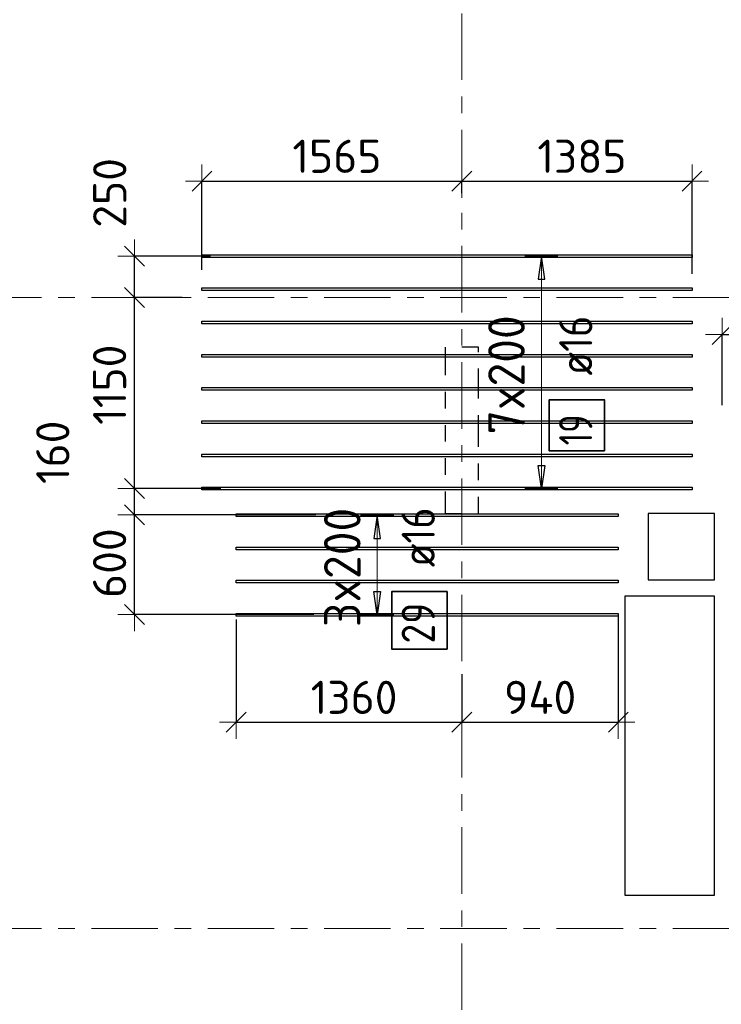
# Model space of a CAD drawing. Header units: metres. Extents: x -38 to 97, y -15 to 21.
# Tile 10 of 256: x 1.84 to 6.06, y 8.54 to 14.47. Entities that reach past the tile are written whole.
import ezdxf

# ---------------------------------------------------------------- set-up
doc = ezdxf.new("R2010")
doc.units = ezdxf.units.M
doc.header["$PDMODE"] = 65
for name, pattern in [('______11', [0.5, 0.4, -0.05, 0, -0.05]), ('______2', [0.0405, 0.03, -0.0105]), ('______5', [1.1, 0.8, -0.1, 0.1, -0.1])]:
    doc.linetypes.add(name, pattern=pattern)
for name, color, linetype, lineweight in [('XR$2$Осевая линия (1)', 7, '______5', 13), ('XR$6$Перекрытие (1)', 7, 'Continuous', 35), ('XR$6$Размерная линия (1)', 7, 'Continuous', 13)]:
    doc.layers.add(name, color=color, linetype=linetype, lineweight=lineweight)
doc.layers.add('XR$6$Арм.стержн.Доп. Арм верхн.зоны Х', color=7, linetype='Continuous', lineweight=35, true_color=0x8c8cff)
doc.layers.add('XR$7$Стена_ бетон несущ.', color=7, linetype='Continuous', lineweight=70, true_color=0xb4b496)
doc.styles.add('ISOCPEUR', font='txt')
doc.dimstyles.new('DIMSTYLE_3', dxfattribs={"dimtxt": 0.2, "dimasz": 0.2, "dimexe": 0, "dimexo": 0, "dimgap": 0.1, "dimtad": 2, "dimdec": 0, "dimlfac": 1000, "dimrnd": 5, "dimzin": 12, "dimdsep": 46, "dimtxsty": 'ISOCPEUR', "dimblk1": 'ALL_ML_STRICH', "dimblk2": 'ALL_ML_STRICH', "dimsah": 1, "dimcen": 0, "dimclrd": 7, "dimclre": 256, "dimclrt": 7, "dimadec": 0, "dimazin": 0, "dimtfac": 1, "dimtdec": 0, "dimtix": 1, "dimtmove": 2, "dimatfit": 3, "dimfxl": 0, "dimtzin": 0, "dimlwd": 0, "dimlwe": -3, "dimarcsym": 0})
doc.dimstyles.new('DIMSTYLE_36', dxfattribs={"dimtxt": 0.2, "dimasz": 0.2, "dimexe": 0, "dimexo": 0, "dimgap": 0.1, "dimtad": 2, "dimdec": 0, "dimlfac": 1000, "dimrnd": 5, "dimzin": 12, "dimdsep": 46, "dimtxsty": 'ISOCPEUR', "dimblk1": 'ALL_ML_STRICH', "dimblk2": 'ALL_ML_STRICH', "dimsah": 1, "dimcen": 0, "dimclrd": 7, "dimclre": 256, "dimclrt": 7, "dimadec": 0, "dimazin": 0, "dimtfac": 1, "dimtdec": 0, "dimtix": 1, "dimtmove": 2, "dimatfit": 3, "dimfxl": 0, "dimtvp": 1.2, "dimtzin": 0, "dimlwd": 0, "dimlwe": -3, "dimarcsym": 0})

# ---------------------------------------------------------------- blocks, each defined once
blk = doc.blocks.new('ALL_ML_STRICH')
at = {"color": 0, "linetype": 'ByBlock', "lineweight": -2}
for p, q in [((-0.3, -0.3), (0.3, 0.3)), ((0, -0.5), (0, 0.5)), ((-1, 0), (0.5, 0))]:
    blk.add_line(p, q, dxfattribs=at)
blk = doc.blocks.new('*D919')
at = {"layer": 'DEFPOINTS', "color": 7, "linetype": 'Continuous', "lineweight": 13, "transparency": 33554687}
for p in [(2.9352, 13.5001), (4.5, 13.4079), (2.9352, 12.9473)]:
    blk.add_point(p, dxfattribs=at)
at = {"layer": 'XR$6$Размерная линия (1)', "color": 9, "linetype": 'Continuous', "lineweight": -2, "true_color": 0xc7c7c7, "transparency": 33554687}
for p, q in [((2.9352, 12.9673), (2.9352, 13.5001)), ((4.5, 13.4279), (4.5, 13.5001))]:
    blk.add_line(p, q, dxfattribs=at)
at = {"layer": 'XR$6$Размерная линия (1)', "color": 7, "linetype": 'Continuous', "lineweight": -2, "transparency": 33554687}
blk.add_line((2.9352, 13.5001), (4.5, 13.5001), dxfattribs=at)
at = {"layer": 'XR$6$Размерная линия (1)', "color": 7, "linetype": 'Continuous', "lineweight": 13, "transparency": 33554687, "xscale": 0.2, "yscale": 0.2, "zscale": 0.2, "rotation": 180}
blk.add_blockref('ALL_ML_STRICH', (2.9352, 13.5001), dxfattribs=at)
at = {"layer": 'XR$6$Размерная линия (1)', "color": 7, "linetype": 'Continuous', "lineweight": 13, "transparency": 33554687, "xscale": 0.2, "yscale": 0.2, "zscale": 0.2}
blk.add_blockref('ALL_ML_STRICH', (4.5, 13.5001), dxfattribs=at)
at = {"layer": 'XR$6$Размерная линия (1)', "color": 7, "linetype": 'Continuous', "lineweight": 13, "transparency": 33554687, "insert": (3.7476, 13.6501), "char_height": 0.2, "width": 0.8, "attachment_point": 5, "style": 'ISOCPEUR'}
blk.add_mtext('\\A1;{1565}', dxfattribs=at)
blk = doc.blocks.new('*D920')
at = {"layer": 'DEFPOINTS', "color": 7, "linetype": 'Continuous', "lineweight": 13, "transparency": 33554687}
for p in [(4.5, 13.5001), (4.5, 13.4079), (5.8852, 12.9213)]:
    blk.add_point(p, dxfattribs=at)
at = {"layer": 'XR$6$Размерная линия (1)', "color": 9, "linetype": 'Continuous', "lineweight": -2, "true_color": 0xc7c7c7, "transparency": 33554687}
for p, q in [((4.5, 13.4279), (4.5, 13.5001)), ((5.8852, 12.9413), (5.8852, 13.5001))]:
    blk.add_line(p, q, dxfattribs=at)
at = {"layer": 'XR$6$Размерная линия (1)', "color": 7, "linetype": 'Continuous', "lineweight": -2, "transparency": 33554687}
blk.add_line((4.5, 13.5001), (5.8852, 13.5001), dxfattribs=at)
at = {"layer": 'XR$6$Размерная линия (1)', "color": 7, "linetype": 'Continuous', "lineweight": 13, "transparency": 33554687, "xscale": 0.2, "yscale": 0.2, "zscale": 0.2, "rotation": 180}
blk.add_blockref('ALL_ML_STRICH', (4.5, 13.5001), dxfattribs=at)
at = {"layer": 'XR$6$Размерная линия (1)', "color": 7, "linetype": 'Continuous', "lineweight": 13, "transparency": 33554687, "xscale": 0.2, "yscale": 0.2, "zscale": 0.2}
blk.add_blockref('ALL_ML_STRICH', (5.8852, 13.5001), dxfattribs=at)
at = {"layer": 'XR$6$Размерная линия (1)', "color": 7, "linetype": 'Continuous', "lineweight": 13, "transparency": 33554687, "insert": (5.2226, 13.6501), "char_height": 0.2, "width": 0.8, "attachment_point": 5, "style": 'ISOCPEUR'}
blk.add_mtext('\\A1;{1385}', dxfattribs=at)
blk = doc.blocks.new('*D921')
at = {"layer": 'DEFPOINTS', "color": 7, "linetype": 'Continuous', "lineweight": 13, "transparency": 33554687}
for p in [(6.0667, 12.5776), (9.15, 12.5614), (6.0667, 12.1316)]:
    blk.add_point(p, dxfattribs=at)
at = {"layer": 'XR$6$Размерная линия (1)', "color": 9, "linetype": 'Continuous', "lineweight": -2, "true_color": 0xc7c7c7, "transparency": 33554687}
for p, q in [((6.0667, 12.1516), (6.0667, 12.5776)), ((9.15, 12.5776), (9.15, 12.5776))]:
    blk.add_line(p, q, dxfattribs=at)
at = {"layer": 'XR$6$Размерная линия (1)', "color": 7, "linetype": 'Continuous', "lineweight": -2, "transparency": 33554687}
blk.add_line((6.0667, 12.5776), (9.15, 12.5776), dxfattribs=at)
at = {"layer": 'XR$6$Размерная линия (1)', "color": 7, "linetype": 'Continuous', "lineweight": 13, "transparency": 33554687, "xscale": 0.2, "yscale": 0.2, "zscale": 0.2, "rotation": 180}
blk.add_blockref('ALL_ML_STRICH', (6.0667, 12.5776), dxfattribs=at)
at = {"layer": 'XR$6$Размерная линия (1)', "color": 7, "linetype": 'Continuous', "lineweight": 13, "transparency": 33554687, "xscale": 0.2, "yscale": 0.2, "zscale": 0.2}
blk.add_blockref('ALL_ML_STRICH', (9.15, 12.5776), dxfattribs=at)
at = {"layer": 'XR$6$Размерная линия (1)', "color": 7, "linetype": 'Continuous', "lineweight": 13, "transparency": 33554687, "insert": (7.6183, 12.7276), "char_height": 0.2, "width": 0.8, "attachment_point": 5, "style": 'ISOCPEUR'}
blk.add_mtext('\\A1;{3085}', dxfattribs=at)
blk = doc.blocks.new('*D925')
at = {"layer": 'DEFPOINTS', "color": 7, "linetype": 'Continuous', "lineweight": 13, "transparency": 33554687}
for p in [(3.1416, 10.8815), (4.5, 10.5527), (3.1416, 10.2423)]:
    blk.add_point(p, dxfattribs=at)
at = {"layer": 'XR$6$Размерная линия (1)', "color": 9, "linetype": 'Continuous', "lineweight": -2, "true_color": 0xc7c7c7, "transparency": 33554687}
for p, q in [((3.1416, 10.8615), (3.1416, 10.2423)), ((4.5, 10.5327), (4.5, 10.2423))]:
    blk.add_line(p, q, dxfattribs=at)
at = {"layer": 'XR$6$Размерная линия (1)', "color": 7, "linetype": 'Continuous', "lineweight": -2, "transparency": 33554687}
blk.add_line((3.1416, 10.2423), (4.5, 10.2423), dxfattribs=at)
at = {"layer": 'XR$6$Размерная линия (1)', "color": 7, "linetype": 'Continuous', "lineweight": 13, "transparency": 33554687, "xscale": 0.2, "yscale": 0.2, "zscale": 0.2, "rotation": 180}
blk.add_blockref('ALL_ML_STRICH', (3.1416, 10.2423), dxfattribs=at)
at = {"layer": 'XR$6$Размерная линия (1)', "color": 7, "linetype": 'Continuous', "lineweight": 13, "transparency": 33554687, "xscale": 0.2, "yscale": 0.2, "zscale": 0.2}
blk.add_blockref('ALL_ML_STRICH', (4.5, 10.2423), dxfattribs=at)
at = {"layer": 'XR$6$Размерная линия (1)', "color": 7, "linetype": 'Continuous', "lineweight": 13, "transparency": 33554687, "insert": (3.8508, 10.3923), "char_height": 0.2, "width": 0.8, "attachment_point": 5, "style": 'ISOCPEUR'}
blk.add_mtext('\\A1;{1360}', dxfattribs=at)
blk = doc.blocks.new('*D926')
at = {"layer": 'DEFPOINTS', "color": 7, "linetype": 'Continuous', "lineweight": 13, "transparency": 33554687}
for p in [(5.4416, 10.8995), (4.5, 10.5527), (4.5, 10.2423)]:
    blk.add_point(p, dxfattribs=at)
at = {"layer": 'XR$6$Размерная линия (1)', "color": 9, "linetype": 'Continuous', "lineweight": -2, "true_color": 0xc7c7c7, "transparency": 33554687}
for p, q in [((5.4416, 10.8795), (5.4416, 10.2423)), ((4.5, 10.5327), (4.5, 10.2423))]:
    blk.add_line(p, q, dxfattribs=at)
at = {"layer": 'XR$6$Размерная линия (1)', "color": 7, "linetype": 'Continuous', "lineweight": -2, "transparency": 33554687}
blk.add_line((4.5, 10.2423), (5.4416, 10.2423), dxfattribs=at)
at = {"layer": 'XR$6$Размерная линия (1)', "color": 7, "linetype": 'Continuous', "lineweight": 13, "transparency": 33554687, "xscale": 0.2, "yscale": 0.2, "zscale": 0.2, "rotation": 180}
blk.add_blockref('ALL_ML_STRICH', (4.5, 10.2423), dxfattribs=at)
at = {"layer": 'XR$6$Размерная линия (1)', "color": 7, "linetype": 'Continuous', "lineweight": 13, "transparency": 33554687, "xscale": 0.2, "yscale": 0.2, "zscale": 0.2}
blk.add_blockref('ALL_ML_STRICH', (5.4416, 10.2423), dxfattribs=at)
at = {"layer": 'XR$6$Размерная линия (1)', "color": 7, "linetype": 'Continuous', "lineweight": 13, "transparency": 33554687, "insert": (4.9708, 10.3923), "char_height": 0.2, "width": 0.6, "attachment_point": 5, "style": 'ISOCPEUR'}
blk.add_mtext('\\A1;{940}', dxfattribs=at)
blk = doc.blocks.new('*D927')
at = {"layer": 'DEFPOINTS', "color": 7, "linetype": 'Continuous', "lineweight": 13, "transparency": 33554687}
for p in [(3.6406, 11.4905), (2.5291, 10.8905), (3.6277, 10.8905)]:
    blk.add_point(p, dxfattribs=at)
at = {"layer": 'XR$6$Размерная линия (1)', "color": 9, "linetype": 'Continuous', "lineweight": -2, "true_color": 0xc7c7c7, "transparency": 33554687}
for p, q in [((3.6206, 11.4905), (2.5291, 11.4905)), ((3.6077, 10.8905), (2.5291, 10.8905))]:
    blk.add_line(p, q, dxfattribs=at)
at = {"layer": 'XR$6$Размерная линия (1)', "color": 7, "linetype": 'Continuous', "lineweight": -2, "transparency": 33554687}
blk.add_line((2.5291, 10.8905), (2.5291, 11.4905), dxfattribs=at)
at = {"layer": 'XR$6$Размерная линия (1)', "color": 7, "linetype": 'Continuous', "lineweight": 13, "transparency": 33554687, "xscale": 0.2, "yscale": 0.2, "zscale": 0.2}
for p, rotation in [((2.5291, 11.4905), 90), ((2.5291, 10.8905), 270)]:
    blk.add_blockref('ALL_ML_STRICH', p, dxfattribs=dict(at, rotation=rotation))
at = {"layer": 'XR$6$Размерная линия (1)', "color": 7, "linetype": 'Continuous', "lineweight": 13, "transparency": 33554687, "insert": (2.3791, 11.2005), "char_height": 0.2, "width": 0.6, "attachment_point": 5, "rotation": 90, "style": 'ISOCPEUR'}
blk.add_mtext('\\A1;{600}', dxfattribs=at)
blk = doc.blocks.new('*D928')
at = {"layer": 'DEFPOINTS', "color": 7, "linetype": 'Continuous', "lineweight": 13, "transparency": 33554687}
for p in [(3.0697, 11.6493), (2.5291, 11.4905), (3.6406, 11.4905)]:
    blk.add_point(p, dxfattribs=at)
at = {"layer": 'XR$6$Размерная линия (1)', "color": 9, "linetype": 'Continuous', "lineweight": -2, "true_color": 0xc7c7c7, "transparency": 33554687}
for p, q in [((3.0497, 11.6493), (2.5291, 11.6493)), ((3.6206, 11.4905), (2.5291, 11.4905))]:
    blk.add_line(p, q, dxfattribs=at)
at = {"layer": 'XR$6$Размерная линия (1)', "color": 7, "linetype": 'Continuous', "lineweight": -2, "transparency": 33554687}
blk.add_line((2.5291, 11.4905), (2.5291, 11.6493), dxfattribs=at)
at = {"layer": 'XR$6$Размерная линия (1)', "color": 7, "linetype": 'Continuous', "lineweight": 13, "transparency": 33554687, "xscale": 0.2, "yscale": 0.2, "zscale": 0.2}
for p, rotation in [((2.5291, 11.6493), 90), ((2.5291, 11.4905), 270)]:
    blk.add_blockref('ALL_ML_STRICH', p, dxfattribs=dict(at, rotation=rotation))
at = {"layer": 'XR$6$Размерная линия (1)', "color": 7, "linetype": 'Continuous', "lineweight": 13, "transparency": 33554687, "insert": (2.0371, 11.8676), "char_height": 0.2, "width": 0.6, "attachment_point": 5, "rotation": 90, "style": 'ISOCPEUR'}
blk.add_mtext('\\A1;{160}', dxfattribs=at)
blk = doc.blocks.new('*D929')
at = {"layer": 'DEFPOINTS', "color": 7, "linetype": 'Continuous', "lineweight": 13, "transparency": 33554687}
for p in [(2.8361, 12.8), (2.5291, 11.6493), (3.0697, 11.6493)]:
    blk.add_point(p, dxfattribs=at)
at = {"layer": 'XR$6$Размерная линия (1)', "color": 9, "linetype": 'Continuous', "lineweight": -2, "true_color": 0xc7c7c7, "transparency": 33554687}
for p, q in [((2.8161, 12.8), (2.5291, 12.8)), ((3.0497, 11.6493), (2.5291, 11.6493))]:
    blk.add_line(p, q, dxfattribs=at)
at = {"layer": 'XR$6$Размерная линия (1)', "color": 7, "linetype": 'Continuous', "lineweight": -2, "transparency": 33554687}
blk.add_line((2.5291, 11.6493), (2.5291, 12.8), dxfattribs=at)
at = {"layer": 'XR$6$Размерная линия (1)', "color": 7, "linetype": 'Continuous', "lineweight": 13, "transparency": 33554687, "xscale": 0.2, "yscale": 0.2, "zscale": 0.2}
for p, rotation in [((2.5291, 12.8), 90), ((2.5291, 11.6493), 270)]:
    blk.add_blockref('ALL_ML_STRICH', p, dxfattribs=dict(at, rotation=rotation))
at = {"layer": 'XR$6$Размерная линия (1)', "color": 7, "linetype": 'Continuous', "lineweight": 13, "transparency": 33554687, "insert": (2.3791, 12.2747), "char_height": 0.2, "width": 0.8, "attachment_point": 5, "rotation": 90, "style": 'ISOCPEUR'}
blk.add_mtext('\\A1;{1150}', dxfattribs=at)
blk = doc.blocks.new('*D930')
at = {"layer": 'DEFPOINTS', "color": 7, "linetype": 'Continuous', "lineweight": 13, "transparency": 33554687}
for p in [(3.0074, 13.0493), (2.5291, 12.8), (2.8361, 12.8)]:
    blk.add_point(p, dxfattribs=at)
at = {"layer": 'XR$6$Размерная линия (1)', "color": 9, "linetype": 'Continuous', "lineweight": -2, "true_color": 0xc7c7c7, "transparency": 33554687}
for p, q in [((2.9874, 13.0493), (2.5291, 13.0493)), ((2.8161, 12.8), (2.5291, 12.8))]:
    blk.add_line(p, q, dxfattribs=at)
at = {"layer": 'XR$6$Размерная линия (1)', "color": 7, "linetype": 'Continuous', "lineweight": -2, "transparency": 33554687}
blk.add_line((2.5291, 12.8), (2.5291, 13.0493), dxfattribs=at)
at = {"layer": 'XR$6$Размерная линия (1)', "color": 7, "linetype": 'Continuous', "lineweight": 13, "transparency": 33554687, "xscale": 0.2, "yscale": 0.2, "zscale": 0.2}
for p, rotation in [((2.5291, 13.0493), 90), ((2.5291, 12.8), 270)]:
    blk.add_blockref('ALL_ML_STRICH', p, dxfattribs=dict(at, rotation=rotation))
at = {"layer": 'XR$6$Размерная линия (1)', "color": 7, "linetype": 'Continuous', "lineweight": 13, "transparency": 33554687, "insert": (2.38, 13.4296), "char_height": 0.2, "width": 0.6, "attachment_point": 5, "rotation": 90, "style": 'ISOCPEUR'}
blk.add_mtext('\\A1;{250}', dxfattribs=at)

msp = doc.modelspace()

# ---------------------------------------------------------------- linework, layer by layer
at = {"layer": 'XR$2$Осевая линия (1)', "color": 253, "linetype": '______11', "lineweight": 13, "true_color": 0xa0a0a0, "transparency": 33554687}
for p, q in [((4.5, -3.39), (4.5, 19.78)), ((-2.63, 12.8), (62.6, 12.8)), ((-2.63, 9), (62.6, 9))]:
    msp.add_line(p, q, dxfattribs=at)
at = {"layer": 'XR$6$Арм.стержн.Доп. Арм верхн.зоны Х', "color": 253, "linetype": 'Continuous', "lineweight": -3, "true_color": 0xa0a0a0, "transparency": 33554687}
for p, q in [((4.9784, 13.0493), (4.8784, 13.0493)), ((4.9784, 13.0493), (5.0784, 13.0493)), ((4.9784, 11.6493), (4.8784, 11.6493)), ((4.9784, 11.6493), (5.0784, 11.6493)), ((3.9899, 11.4895), (3.8899, 11.4895)), ((3.9899, 11.4895), (4.0899, 11.4895)), ((3.9899, 10.8895), (3.8899, 10.8895)), ((3.9899, 10.8895), (4.0899, 10.8895))]:
    msp.add_line(p, q, dxfattribs=at)
at = {"layer": 'XR$6$Арм.стержн.Доп. Арм верхн.зоны Х', "color": 7, "linetype": 'Continuous', "lineweight": 25, "transparency": 33554687}
for p, q in [((4.9784, 13.0493), (4.9584, 12.9093)), ((4.9984, 12.9093), (4.9784, 13.0493)), ((4.9584, 12.9093), (4.9984, 12.9093)), ((4.9784, 11.6493), (4.9584, 11.7893)), ((4.9584, 11.7893), (4.9984, 11.7893)), ((4.9984, 11.7893), (4.9784, 11.6493)), ((3.9899, 11.4895), (3.9699, 11.3495)), ((4.0099, 11.3495), (3.9899, 11.4895)), ((3.9699, 11.3495), (4.0099, 11.3495)), ((3.9899, 10.8895), (3.9699, 11.0295)), ((3.9699, 11.0295), (4.0099, 11.0295)), ((4.0099, 11.0295), (3.9899, 10.8895))]:
    msp.add_line(p, q, dxfattribs=at)
at = {"layer": 'XR$6$Арм.стержн.Доп. Арм верхн.зоны Х', "color": 7, "linetype": 'Continuous', "lineweight": 13, "transparency": 33554687}
for p, q in [((4.9784, 13.0493), (4.9784, 13.0493)), ((4.9784, 11.6493), (4.9784, 13.0493)), ((4.9784, 11.6493), (4.9784, 11.6493)), ((3.9899, 11.4895), (3.9899, 11.4895)), ((3.9899, 10.8895), (3.9899, 11.4895)), ((3.9899, 10.8895), (3.9899, 10.8895))]:
    msp.add_line(p, q, dxfattribs=at)
at = {"layer": 'XR$6$Арм.стержн.Доп. Арм верхн.зоны Х', "color": 7, "linetype": 'Continuous', "lineweight": 25, "transparency": 33554687}
for points in [[(2.9352, 13.0573), (5.8852, 13.0573), (5.8852, 13.0413), (2.9352, 13.0413), (2.9352, 13.0573)], [(2.9352, 12.8573), (5.8852, 12.8573), (5.8852, 12.8413), (2.9352, 12.8413), (2.9352, 12.8573)], [(2.9352, 12.6573), (5.8852, 12.6573), (5.8852, 12.6413), (2.9352, 12.6413), (2.9352, 12.6573)], [(2.9352, 12.4573), (5.8852, 12.4573), (5.8852, 12.4413), (2.9352, 12.4413), (2.9352, 12.4573)], [(2.9352, 12.2573), (5.8852, 12.2573), (5.8852, 12.2413), (2.9352, 12.2413), (2.9352, 12.2573)], [(2.9352, 12.0573), (5.8852, 12.0573), (5.8852, 12.0413), (2.9352, 12.0413), (2.9352, 12.0573)], [(2.9352, 11.8573), (5.8852, 11.8573), (5.8852, 11.8413), (2.9352, 11.8413), (2.9352, 11.8573)], [(2.9352, 11.6573), (5.8852, 11.6573), (5.8852, 11.6413), (2.9352, 11.6413), (2.9352, 11.6573)], [(5.4416, 11.4815), (3.1416, 11.4815), (3.1416, 11.4975), (5.4416, 11.4975), (5.4416, 11.4815)], [(5.4416, 11.2815), (3.1416, 11.2815), (3.1416, 11.2975), (5.4416, 11.2975), (5.4416, 11.2815)], [(5.4416, 11.0815), (3.1416, 11.0815), (3.1416, 11.0975), (5.4416, 11.0975), (5.4416, 11.0815)], [(5.4416, 10.8815), (3.1416, 10.8815), (3.1416, 10.8975), (5.4416, 10.8975), (5.4416, 10.8815)]]:
    msp.add_lwpolyline(points, dxfattribs=at)
at = {"layer": 'XR$6$Арм.стержн.Доп. Арм верхн.зоны Х', "color": 7, "linetype": 'Continuous', "lineweight": 35, "transparency": 33554687}
for points in [[(5.3585, 11.8768), (5.3585, 12.1835), (5.0252, 12.1835), (5.0252, 11.8768), (5.3585, 11.8768)], [(4.4107, 10.6828), (4.4107, 11.0295), (4.0773, 11.0295), (4.0773, 10.6828), (4.4107, 10.6828)]]:
    msp.add_lwpolyline(points, dxfattribs=at)
at = {"layer": 'XR$6$Перекрытие (1)', "color": 7, "linetype": 'Continuous', "lineweight": 25, "transparency": 33554687}
for p, q in [((5.6203, 11.5002), (5.6203, 11.1002)), ((6.0203, 11.5002), (5.6203, 11.5002)), ((6.0203, 11.1002), (6.0203, 11.5002)), ((5.6203, 11.1002), (6.0203, 11.1002)), ((5.4806, 11.0007), (5.4806, 9.2007)), ((6.0206, 11.0007), (5.4806, 11.0007)), ((6.0206, 9.2007), (6.0206, 11.0007)), ((5.4806, 9.2007), (6.0206, 9.2007))]:
    msp.add_line(p, q, dxfattribs=at)
at = {"layer": 'XR$7$Стена_ бетон несущ.', "color": 253, "linetype": '______2', "lineweight": -3, "true_color": 0xa0a0a0, "transparency": 33554687}
for p, q in [((4.6, 12.5), (4.4, 12.5)), ((4.4, 12.5), (4.4, 12.4319)), ((4.6, 12.2716), (4.6, 12.5)), ((4.4, 12.4319), (4.4, 11.58)), ((4.6, 12.1916), (4.6, 12.2716)), ((4.6, 11.9916), (4.6, 12.1916)), ((4.6, 11.9116), (4.6, 11.9916)), ((4.6, 11.7), (4.6, 11.9116)), ((4.6, 11.5), (4.6, 11.7)), ((4.4, 11.58), (4.4, 11.5)), ((4.4, 11.5), (4.6, 11.5))]:
    msp.add_line(p, q, dxfattribs=at)

# ---------------------------------------------------------------- texts
at = {"layer": 'XR$6$Арм.стержн.Доп. Арм верхн.зоны Х', "color": 7, "linetype": 'Continuous', "lineweight": 13, "transparency": 33554687, "char_height": 0.22, "width": 0.873359, "attachment_point": 7, "rotation": 90, "style": 'ISOCPEUR'}
for s, insert in [('\\W0.95;7x200', (4.8784, 11.9753)), ('\\W0.95;3x200', (3.8899, 10.8155))]:
    msp.add_mtext(s, dxfattribs=dict(at, insert=insert))
at = {"layer": 'XR$6$Арм.стержн.Доп. Арм верхн.зоны Х', "color": 7, "linetype": 'Continuous', "lineweight": 25, "transparency": 33554687, "char_height": 0.2, "attachment_point": 7, "rotation": 90, "style": 'ISOCPEUR'}
for s, insert, width in [('\\W0.89; ø16 ', (5.2852, 12.2168), 0.749105), ('\\W0.75;19', (5.2852, 11.9101), 0.314854), ('\\W0.89; ø16 ', (4.3373, 11.0628), 0.749105), ('\\W0.87;29', (4.3373, 10.7161), 0.367208)]:
    msp.add_mtext(s, dxfattribs=dict(at, insert=insert, width=width))

# ---------------------------------------------------------------- dimensions: what is measured, and where the dimension line sits
at = {"layer": 'XR$6$Размерная линия (1)', "color": 7, "linetype": 'Continuous', "lineweight": 13, "transparency": 33554687}
for base, p1, p2, picture, middle in [((4.5, 13.5001), (2.9352, 12.9673), (4.5, 13.4279), '*D919', (3.7476, 13.6501)), ((5.8852, 13.5001), (4.5, 13.4279), (5.8852, 12.9413), '*D920', (5.2226, 13.6501)), ((9.15, 12.5776), (6.0667, 12.1516), (9.15, 12.5776), '*D921', (7.6183, 12.7276)), ((4.5, 10.2423), (3.1416, 10.8615), (4.5, 10.5327), '*D925', (3.8508, 10.3923)), ((5.4416, 10.2423), (4.5, 10.5327), (5.4416, 10.8795), '*D926', (4.9708, 10.3923))]:
    dim = msp.add_linear_dim(base=base, p1=p1, p2=p2, dimstyle='DIMSTYLE_3', override={"dimpost": '<>', "dimclrd": 7, "dimclre": 9, "dimclrt": 7, "dimlwd": 0, "dimlwe": 65533}, dxfattribs=at)
    dim.commit()
    dim.dimension.update_dxf_attribs({"geometry": picture, "text_midpoint": middle, "dimtype": 160})
for base, p1, p2, dimstyle, picture, middle in [((2.5291, 13.0493), (2.8161, 12.8), (2.9874, 13.0493), 'DIMSTYLE_36', '*D930', (2.38, 13.4296)), ((2.5291, 12.8), (3.0497, 11.6493), (2.8161, 12.8), 'DIMSTYLE_3', '*D929', (2.3791, 12.2747)), ((2.5291, 11.6493), (3.6206, 11.4905), (3.0497, 11.6493), 'DIMSTYLE_36', '*D928', (2.0371, 11.8676)), ((2.5291, 11.4905), (3.6077, 10.8905), (3.6206, 11.4905), 'DIMSTYLE_3', '*D927', (2.3791, 11.2005))]:
    dim = msp.add_linear_dim(base=base, p1=p1, p2=p2, angle=90, dimstyle=dimstyle, override={"dimpost": '<>', "dimclrd": 7, "dimclre": 9, "dimclrt": 7, "dimlwd": 0, "dimlwe": 65533}, dxfattribs=at)
    dim.commit()
    dim.dimension.update_dxf_attribs({"geometry": picture, "text_midpoint": middle, "dimtype": 160})

doc.saveas('drawing.dxf')
